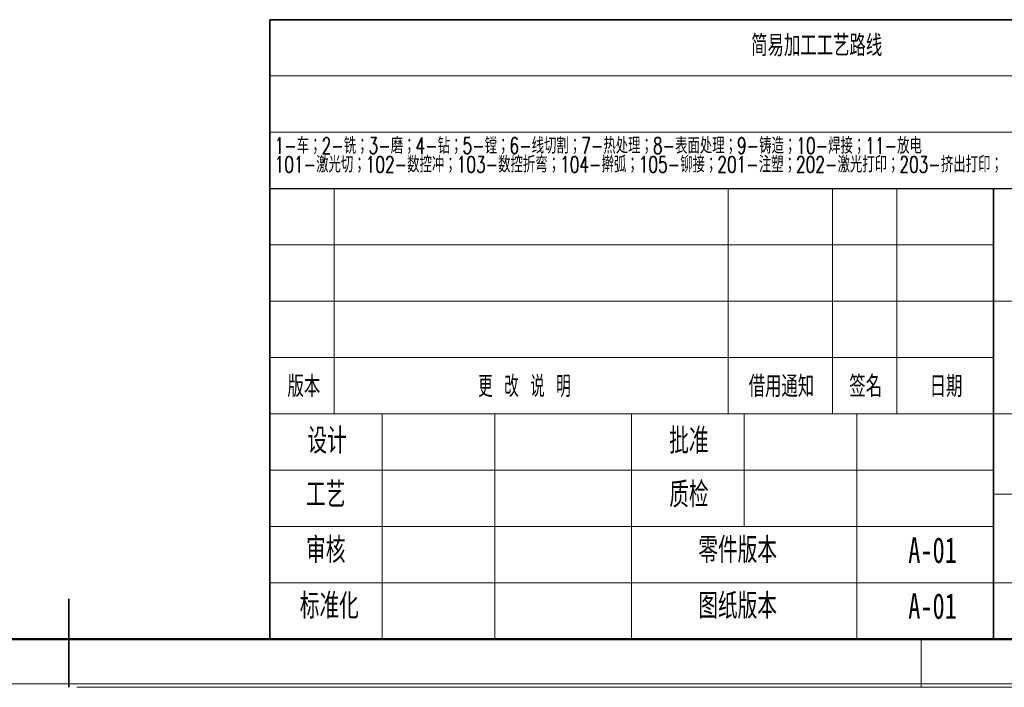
# Model space of a CAD drawing. Header units: millimetres. Extents: x 0 to 420, y 0 to 297.
# Tile 12 of 21: x 203 to 325, y 0 to 83. Entities that reach past the tile are written whole.
import ezdxf

# ---------------------------------------------------------------- set-up
doc = ezdxf.new("R2010")
doc.units = ezdxf.units.MM
doc.layers.add('细线层', color=7, linetype='Continuous', lineweight=25)
doc.styles.add('SLDTEXTSTYLE0', font='TXT', dxfattribs={"width": 0.7, "bigfont": 'bigfont'})
doc.styles.add('SLDTEXTSTYLE1', font='TXT', dxfattribs={"width": 0.614286, "bigfont": 'bigfont'})
doc.styles.add('SLDTEXTSTYLE2', font='TXT', dxfattribs={"width": 0.7})

# ---------------------------------------------------------------- blocks, each defined once
blk = doc.blocks.new('SW_NOTE_1')
at = {"color": 0, "linetype": 'Continuous', "lineweight": 0, "char_height": 2, "attachment_point": 1, "style": 'SLDTEXTSTYLE0'}
for s, insert in [('1-车；2-铣；3-磨；4-钻；5-镗；6-线切割；7-热处理；8-表面处理；9-铸造；10-焊接；11-放电', (0, 2.58)), ('101-激光切；102-数控冲；103-数控折弯；104-擀弧；105-铆接；201-注塑；202-激光打印；203-挤出打印； 999-其余中文描述', (0, 0.25))]:
    blk.add_mtext(s, dxfattribs=dict(at, insert=insert))

msp = doc.modelspace()

# ---------------------------------------------------------------- linework, layer by layer
at = {"color": 7, "linetype": 'Continuous', "lineweight": 35}
for p, q in [((234, 61.99), (234, 82.99)), ((234, 82.99), (414, 82.99)), ((234, 61.99), (234, 5.99)), ((324, 61.99), (324, 5.99)), ((209, 10.99), (209, -0.01)), ((414, 5.99), (234, 5.99))]:
    msp.add_line(p, q, dxfattribs=at)
at = {"color": 7, "linetype": 'Continuous', "lineweight": 18}
for p, q in [((234, 75.99), (414, 75.99)), ((368, 68.99), (234, 68.99)), ((242, 33.99), (242, 61.99)), ((291, 33.99), (291, 61.99)), ((304, 33.99), (304, 61.99)), ((312, 33.99), (312, 61.99)), ((324, 54.99), (234, 54.99)), ((324, 47.99), (234, 47.99)), ((324, 47.99), (368, 47.99)), ((324, 40.99), (234, 40.99)), ((368, 33.99), (234, 33.99)), ((248, 5.99), (248, 33.99)), ((262, 5.99), (262, 33.99)), ((279, 5.99), (279, 33.99)), ((293, 19.99), (293, 33.99)), ((307, 5.99), (307, 33.99)), ((324, 26.99), (234, 26.99)), ((368, 23.99), (324, 23.99)), ((324, 19.99), (234, 19.99)), ((324, 12.99), (234, 12.99)), ((315, 5.99), (315, -0.01)), ((0, 0.4), (419.99, 0.4)), ((210, -0.01), (420, -0.01))]:
    msp.add_line(p, q, dxfattribs=at)
at = {"color": 7, "linetype": 'Continuous', "lineweight": 25}
msp.add_line((234, 61.99), (414, 61.99), dxfattribs=at)
at = {"color": 7, "linetype": 'Continuous', "lineweight": 50}
for p in [(24, 5.99), (234, 5.99)]:
    msp.add_line(p, (414, 5.99), dxfattribs=at)
at = {"layer": '细线层', "color": 7, "lineweight": 18}
msp.add_line((324, 12.99), (414, 12.99), dxfattribs=at)

# ---------------------------------------------------------------- block references
at = {"color": 7, "linetype": 'Continuous', "lineweight": 0}
msp.add_blockref('SW_NOTE_1', (234.61, 65.75), dxfattribs=at)

# ---------------------------------------------------------------- texts
at = {"color": 7, "linetype": 'Continuous', "lineweight": 0, "attachment_point": 2}
for s, insert, char_height, style in [('简易加工工艺路线', (302.02, 81.1), 2.646, 'SLDTEXTSTYLE0'), ('版本', (238.25, 38.72), 2.646, 'SLDTEXTSTYLE0'), ('更 改 说 明', (265.68, 38.72), 2.646, 'SLDTEXTSTYLE1'), ('借用通知', (297.64, 38.72), 2.646, 'SLDTEXTSTYLE0'), ('签名', (308.11, 38.72), 2.646, 'SLDTEXTSTYLE0'), ('日期', (318.11, 38.72), 2.646, 'SLDTEXTSTYLE0'), ('设计', (241.13, 32.22), 3.175, 'SLDTEXTSTYLE0'), ('批准', (286.13, 32.22), 3.175, 'SLDTEXTSTYLE0'), ('工艺', (240.97, 25.52), 3.175, 'SLDTEXTSTYLE0'), ('质检', (286.13, 25.52), 3.175, 'SLDTEXTSTYLE0'), ('审核', (240.97, 18.63), 3.175, 'SLDTEXTSTYLE0'), ('零件版本', (292.19, 18.63), 3.175, 'SLDTEXTSTYLE0'), ('A-01', (316.43, 18.63), 3.175, 'SLDTEXTSTYLE2'), ('标准化', (241.41, 11.68), 3.175, 'SLDTEXTSTYLE0'), ('图纸版本', (292.19, 11.68), 3.175, 'SLDTEXTSTYLE0'), ('A-01', (316.43, 11.68), 3.175, 'SLDTEXTSTYLE2')]:
    msp.add_mtext(s, dxfattribs=dict(at, insert=insert, char_height=char_height, style=style))

doc.saveas('drawing.dxf')
